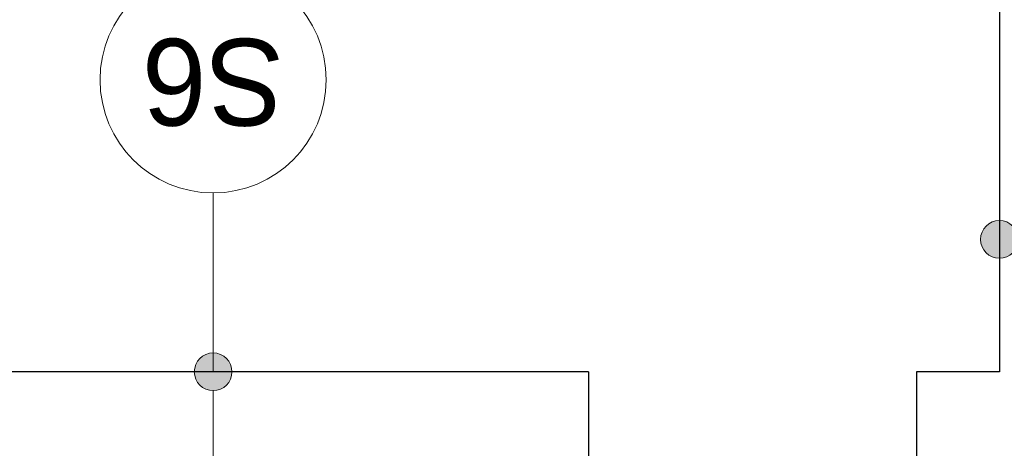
# Model space of a CAD drawing. Extents: x -613240 to -325500, y -25863 to 152403.
# Tile 200 of 254: x -417804 to -415192, y 99070 to 100206. Entities that reach past the tile are written whole.
import ezdxf

# ---------------------------------------------------------------- set-up
doc = ezdxf.new("R2010")
doc.units = 0
doc.header["$MEASUREMENT"] = 0
doc.layers.add('Arch opisy', color=7, linetype='Continuous')
for name, color, linetype, lineweight in [('Arch opisy_Nr_Pióra__1', 7, 'Continuous', 25), ('Arch opisy_Nr_Pióra__21', 7, 'Continuous', 9), ('INWENT.ŚCIANY_Nr_Pióra__1', 7, 'Continuous', 25)]:
    doc.layers.add(name, color=color, linetype=linetype, lineweight=lineweight)
doc.styles.add('GENERATED_STYLE_5', font='txt')

# ---------------------------------------------------------------- blocks, each defined once
blk = doc.blocks.new('Linia_165', base_point=(-415204.9, 99623.7))
at = {"layer": 'Arch opisy_Nr_Pióra__21', "linetype": 'Continuous'}
for points in [[(-415154.9, 99623.7), (-415158.8, 99642.8), (-415169.6, 99659), (-415185.8, 99669.9), (-415204.9, 99673.7), (-415224.1, 99669.9), (-415240.3, 99659), (-415251.1, 99642.8), (-415254.9, 99623.7), (-415251.1, 99604.5), (-415240.3, 99588.3), (-415224.1, 99577.5), (-415204.9, 99573.7), (-415185.8, 99577.5), (-415169.6, 99588.3), (-415158.8, 99604.5)], [(-414464.9, 99623.7), (-414468.8, 99642.8), (-414479.6, 99659), (-414495.8, 99669.9), (-414514.9, 99673.7), (-414534.1, 99669.9), (-414550.3, 99659), (-414561.1, 99642.8), (-414564.9, 99623.7), (-414561.1, 99604.5), (-414550.3, 99588.3), (-414534.1, 99577.5), (-414514.9, 99573.7), (-414495.8, 99577.5), (-414479.6, 99588.3), (-414468.8, 99604.5)]]:
    blk.add_hatch(color=256, dxfattribs=at).paths.add_polyline_path(points, flags=0)
blk.add_line((-415154.9, 99623.7), (-414564.9, 99623.7), dxfattribs=at)
for centre in [(-415204.9, 99623.7), (-414514.9, 99623.7)]:
    blk.add_circle(centre, 50, dxfattribs=at)
blk = doc.blocks.new('Linia_168', base_point=(-417290.6, 99272.6))
at = {"layer": 'Arch opisy_Nr_Pióra__21', "linetype": 'Continuous'}
blk.add_line((-417290.6, 99272.6), (-417290.6, 99746.8), dxfattribs=at)
blk.add_circle((-417290.6, 100046.8), 300, dxfattribs=at)
blk = doc.blocks.new('Linia_169', base_point=(-417290.6, 98772.6))
at = {"layer": 'Arch opisy_Nr_Pióra__21', "linetype": 'Continuous'}
for points in [[(-417240.6, 99272.6), (-417244.4, 99291.7), (-417255.2, 99308), (-417271.5, 99318.8), (-417290.6, 99322.6), (-417309.7, 99318.8), (-417325.9, 99308), (-417336.8, 99291.7), (-417340.6, 99272.6), (-417336.8, 99253.5), (-417325.9, 99237.3), (-417309.7, 99226.4), (-417290.6, 99222.6), (-417271.5, 99226.4), (-417255.2, 99237.3), (-417244.4, 99253.5)], [(-417240.6, 98772.6), (-417244.4, 98791.7), (-417255.2, 98808), (-417271.5, 98818.8), (-417290.6, 98822.6), (-417309.7, 98818.8), (-417325.9, 98808), (-417336.8, 98791.7), (-417340.6, 98772.6), (-417336.8, 98753.5), (-417325.9, 98737.3), (-417309.7, 98726.4), (-417290.6, 98722.6), (-417271.5, 98726.4), (-417255.2, 98737.3), (-417244.4, 98753.5)]]:
    blk.add_hatch(color=256, dxfattribs=at).paths.add_polyline_path(points, flags=0)
blk.add_line((-417290.6, 98822.6), (-417290.6, 99222.6), dxfattribs=at)
for centre in [(-417290.6, 99272.6), (-417290.6, 98772.6)]:
    blk.add_circle(centre, 50, dxfattribs=at)

msp = doc.modelspace()

# ---------------------------------------------------------------- linework, layer by layer
at = {"layer": 'INWENT.ŚCIANY_Nr_Pióra__1', "linetype": 'Continuous'}
for p, q in [((-415204.9, 100332.6), (-415204.9, 99272.6)), ((-416294.9, 99272.6), (-418414.9, 99272.6)), ((-416294.9, 99272.6), (-416294.9, 98952.6)), ((-415204.9, 99272.6), (-415424.9, 99272.6)), ((-415424.9, 99272.6), (-415424.9, 98952.6))]:
    msp.add_line(p, q, dxfattribs=at)

# ---------------------------------------------------------------- block references
at = {"layer": 'Arch opisy', "linetype": 'Continuous'}
for name, p in [('Linia_168', (-417290.6, 99272.6)), ('Linia_165', (-415204.9, 99623.7)), ('Linia_169', (-417290.6, 98772.6))]:
    msp.add_blockref(name, p, dxfattribs=at)

# ---------------------------------------------------------------- texts
at = {"layer": 'Arch opisy_Nr_Pióra__1', "linetype": 'Continuous', "insert": (-417290.6, 99925.4), "char_height": 230, "attachment_point": 2, "rotation": 180, "style": 'GENERATED_STYLE_5'}
msp.add_mtext('{S6}', dxfattribs=at)

doc.saveas('drawing.dxf')
